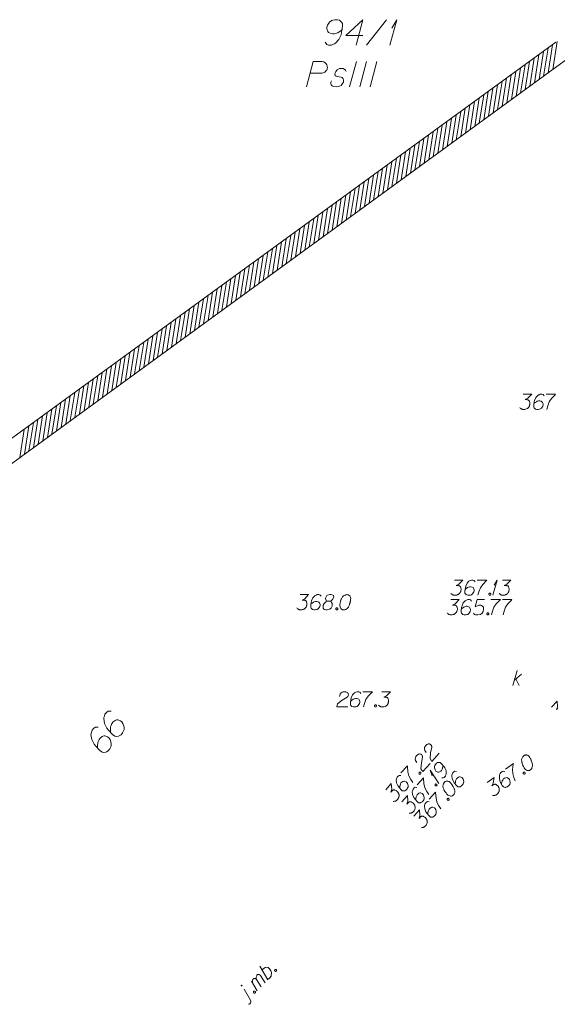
# Model space of a CAD drawing. Header units: metres. Extents: x 5555129 to 5556676, y 5635595 to 5636517.
# Tile 225 of 255: x 5556494 to 5556520, y 5636187 to 5636235. Entities that reach past the tile are written whole.
import ezdxf

# ---------------------------------------------------------------- set-up
doc = ezdxf.new("R2010")
doc.units = ezdxf.units.M
doc.header["$MEASUREMENT"] = 0
doc.linetypes.add('PRZER3-1', pattern=[4, 3, -1])
for name, color, linetype, lineweight in [('#digitalizacja', 7, 'Continuous', 18), ('#skartowane', 7, 'Continuous', 18), ('#zakres', 7, 'Continuous', 18)]:
    doc.layers.add(name, color=color, linetype=linetype, lineweight=lineweight)
for name, color, linetype, lineweight, true_color in [('GEPADR_O', 7, 'Continuous', 18, 0x0a0909), ('GESDZI_O', 7, 'Continuous', 18, 0x0a0909), ('GESKKL_O', 7, 'PRZER3-1', 18, 0x008000)]:
    doc.layers.add(name, color=color, linetype=linetype, lineweight=lineweight, true_color=true_color)

# ---------------------------------------------------------------- blocks, each defined once
blk = doc.blocks.new('*U1714')
at = {"layer": '#skartowane', "color": 36, "linetype": 'ByBlock', "lineweight": 18, "true_color": 0x803300}
for p, q in [((5555403.391, 5636444.198), (5555403.592, 5636444.948)), ((5555403.462, 5636444.463), (5555403.816, 5636444.759)), ((5555403.533, 5636444.522), (5555403.687, 5636444.198))]:
    blk.add_line(p, q, dxfattribs=at)
blk = doc.blocks.new('*U1791')
at = {"layer": 'GESDZI_O', "color": 96, "linetype": 'ByBlock', "lineweight": 18}
for q in [(5555397.331, 5636475.766), (5555397.419, 5636476.593)]:
    blk.add_line((5555397.665, 5636477.016), q, dxfattribs=at)
blk = doc.blocks.new('*U1820')
at = {"layer": '#skartowane', "color": 7, "linetype": 'ByBlock', "lineweight": 18}
blk.add_line((5555390.466, 5636428.697), (5555390.143, 5636429.237), dxfattribs=at)
at = {"layer": '#skartowane', "color": 7, "linetype": 'ByBlock', "lineweight": 18, "flags": 128}
for points in [[(5555390.037, 5636429.424), (5555390.036, 5636429.426), (5555390.034, 5636429.427), (5555390.032, 5636429.428), (5555390.031, 5636429.428), (5555390.029, 5636429.429), (5555390.027, 5636429.429), (5555390.025, 5636429.43), (5555390.023, 5636429.43), (5555390.021, 5636429.429), (5555390.019, 5636429.429), (5555390.017, 5636429.428), (5555390.015, 5636429.427), (5555390.014, 5636429.427), (5555390.012, 5636429.425), (5555390.011, 5636429.424), (5555390.009, 5636429.423), (5555390.008, 5636429.421), (5555390.007, 5636429.419), (5555390.007, 5636429.417), (5555390.006, 5636429.416), (5555390.006, 5636429.414), (5555390.005, 5636429.412), (5555390.005, 5636429.41), (5555390.006, 5636429.408), (5555390.006, 5636429.406), (5555390.007, 5636429.404), (5555390.007, 5636429.402), (5555390.008, 5636429.401), (5555390.01, 5636429.399), (5555390.011, 5636429.398), (5555390.012, 5636429.396), (5555390.014, 5636429.395), (5555390.016, 5636429.394), (5555390.017, 5636429.393), (5555390.019, 5636429.393), (5555390.021, 5636429.393), (5555390.023, 5636429.392), (5555390.025, 5636429.392), (5555390.027, 5636429.393), (5555390.029, 5636429.393), (5555390.031, 5636429.394), (5555390.033, 5636429.394), (5555390.034, 5636429.395), (5555390.036, 5636429.397), (5555390.037, 5636429.398), (5555390.039, 5636429.399), (5555390.04, 5636429.401), (5555390.041, 5636429.403), (5555390.042, 5636429.404), (5555390.042, 5636429.406), (5555390.043, 5636429.408), (5555390.043, 5636429.41), (5555390.043, 5636429.412), (5555390.042, 5636429.414), (5555390.042, 5636429.416), (5555390.041, 5636429.418), (5555390.041, 5636429.42), (5555390.04, 5636429.421), (5555390.038, 5636429.423), (5555390.037, 5636429.424)], [(5555390.36, 5636428.487), (5555390.389, 5636428.492), (5555390.435, 5636428.513), (5555390.467, 5636428.556), (5555390.475, 5636428.589), (5555390.479, 5636428.635), (5555390.466, 5636428.697)]]:
    blk.add_lwpolyline(points, dxfattribs=at)
blk = doc.blocks.new('*U1821')
at = {"layer": '#skartowane', "color": 7, "linetype": 'ByBlock', "lineweight": 18}
for p, q in [((5555390.795, 5636429.16), (5555390.506, 5636429.633)), ((5555390.985, 5636429.354), (5555390.764, 5636429.711))]:
    blk.add_line(p, q, dxfattribs=at)
at = {"layer": '#skartowane', "color": 7, "linetype": 'ByBlock', "lineweight": 18, "flags": 128}
blk.add_lwpolyline([(5555390.583, 5636429.509), (5555390.557, 5636429.575), (5555390.552, 5636429.621), (5555390.56, 5636429.663), (5555390.572, 5636429.701), (5555390.58, 5636429.726), (5555390.605, 5636429.751), (5555390.618, 5636429.756), (5555390.651, 5636429.756), (5555390.688, 5636429.752), (5555390.739, 5636429.728), (5555390.764, 5636429.711), (5555390.747, 5636429.769), (5555390.746, 5636429.82), (5555390.754, 5636429.861), (5555390.766, 5636429.899), (5555390.778, 5636429.928), (5555390.799, 5636429.95), (5555390.82, 5636429.962), (5555390.849, 5636429.958), (5555390.883, 5636429.95), (5555390.933, 5636429.926), (5555390.958, 5636429.909), (5555391.179, 5636429.553)], dxfattribs=at)
blk = doc.blocks.new('*U1822')
at = {"layer": '#skartowane', "color": 7, "linetype": 'ByBlock', "lineweight": 18}
blk.add_line((5555391.32, 5636429.696), (5555390.92, 5636430.36), dxfattribs=at)
at = {"layer": '#skartowane', "color": 7, "linetype": 'ByBlock', "lineweight": 18, "flags": 128}
blk.add_lwpolyline([(5555391.052, 5636430.14), (5555391.076, 5636430.216), (5555391.126, 5636430.275), (5555391.175, 5636430.309), (5555391.238, 5636430.322), (5555391.326, 5636430.302), (5555391.402, 5636430.236), (5555391.461, 5636430.145), (5555391.491, 5636430.049), (5555391.476, 5636429.882), (5555391.419, 5636429.797), (5555391.357, 5636429.751), (5555391.294, 5636429.738)], dxfattribs=at)
blk = doc.blocks.new('*U1876')
at = {"layer": '#skartowane', "color": 36, "linetype": 'ByBlock', "lineweight": 18, "true_color": 0x803300}
for q in [(5555402.403, 5636448.648), (5555402.456, 5636449.144)]:
    blk.add_line((5555402.603, 5636449.398), q, dxfattribs=at)
blk = doc.blocks.new('*U1877')
at = {"layer": '#skartowane', "color": 7, "linetype": 'ByBlock', "lineweight": 18}
for q in [(5555399.739, 5636439.375), (5555399.406, 5636439.747)]:
    blk.add_line((5555399.317, 5636440.027), q, dxfattribs=at)

msp = doc.modelspace()

# ---------------------------------------------------------------- linework, layer by layer
at = {"layer": '#digitalizacja', "color": 36, "linetype": 'Continuous', "lineweight": 18, "true_color": 0x803300, "flags": 128}
for points in [[(5556514.896, 5636206.74), (5556515.309, 5636206.74), (5556515.114, 5636206.54), (5556514.984, 5636206.475), (5556515.091, 5636206.475), (5556515.114, 5636206.469), (5556515.126, 5636206.463), (5556515.138, 5636206.457), (5556515.15, 5636206.451), (5556515.173, 5636206.433), (5556515.185, 5636206.416), (5556515.197, 5636206.398), (5556515.203, 5636206.38), (5556515.215, 5636206.339), (5556515.221, 5636206.303), (5556515.221, 5636206.286), (5556515.221, 5636206.262), (5556515.215, 5636206.227), (5556515.209, 5636206.203), (5556515.203, 5636206.179), (5556515.197, 5636206.162), (5556515.191, 5636206.15), (5556515.185, 5636206.138), (5556515.179, 5636206.126), (5556515.167, 5636206.109), (5556515.15, 5636206.085), (5556515.132, 5636206.067), (5556515.12, 5636206.055), (5556515.102, 5636206.044), (5556515.085, 5636206.032), (5556515.061, 5636206.02), (5556515.049, 5636206.014), (5556515.008, 5636206.002), (5556514.973, 5636205.996), (5556514.949, 5636205.99), (5556514.908, 5636205.99), (5556514.86, 5636205.996), (5556514.843, 5636206.002), (5556514.825, 5636206.008), (5556514.807, 5636206.014), (5556514.79, 5636206.026), (5556514.772, 5636206.038), (5556514.742, 5636206.061), (5556514.725, 5636206.085)], [(5556515.917, 5636206.658), (5556515.87, 5636206.723), (5556515.817, 5636206.74), (5556515.734, 5636206.74), (5556515.675, 5636206.717), (5556515.64, 5636206.705), (5556515.61, 5636206.687), (5556515.516, 5636206.581), (5556515.451, 5636206.439), (5556515.433, 5636206.363), (5556515.41, 5636206.191), (5556515.41, 5636206.103), (5556515.433, 5636206.067), (5556515.48, 5636206.02), (5556515.498, 5636206.008), (5556515.557, 5636205.99), (5556515.634, 5636205.99), (5556515.693, 5636206.002), (5556515.734, 5636206.014), (5556515.793, 5636206.061), (5556515.852, 5636206.156), (5556515.87, 5636206.215), (5556515.87, 5636206.262), (5556515.841, 5636206.339), (5556515.817, 5636206.368), (5556515.776, 5636206.392), (5556515.705, 5636206.41), (5556515.652, 5636206.41), (5556515.587, 5636206.392), (5556515.545, 5636206.374), (5556515.475, 5636206.327), (5556515.439, 5636206.298), (5556515.421, 5636206.28)], [(5556516.567, 5636206.74), (5556516.195, 5636206.74), (5556516.1, 5636206.386), (5556516.272, 5636206.475), (5556516.372, 5636206.475), (5556516.455, 5636206.422), (5556516.502, 5636206.363), (5556516.514, 5636206.262), (5556516.496, 5636206.162), (5556516.449, 5636206.079), (5556516.366, 5636206.014), (5556516.224, 5636205.99), (5556516.118, 5636205.99), (5556516.065, 5636206.014), (5556516.018, 5636206.079)], [(5556516.868, 5636206.74), (5556517.34, 5636206.74), (5556517.311, 5636206.711), (5556517.14, 5636206.528), (5556517.022, 5636206.363), (5556516.951, 5636206.168), (5556516.904, 5636205.99)], [(5556517.441, 5636206.74), (5556517.913, 5636206.74), (5556517.884, 5636206.711), (5556517.712, 5636206.528), (5556517.594, 5636206.363), (5556517.524, 5636206.168), (5556517.476, 5636205.99)], [(5556516.703, 5636206.091), (5556516.732, 5636206.091), (5556516.75, 5636206.079), (5556516.768, 5636206.055), (5556516.768, 5636206.026), (5556516.75, 5636206.002), (5556516.732, 5636205.99), (5556516.703, 5636205.99), (5556516.685, 5636206.002), (5556516.667, 5636206.026), (5556516.667, 5636206.055), (5556516.685, 5636206.079), (5556516.703, 5636206.091)]]:
    msp.add_lwpolyline(points, dxfattribs=at)
at = {"layer": '#skartowane', "color": 7, "linetype": 'Continuous', "lineweight": 18, "flags": 128}
for points in [[(5556518.469, 5636216.862), (5556518.883, 5636216.862), (5556518.688, 5636216.662), (5556518.558, 5636216.597), (5556518.664, 5636216.597), (5556518.688, 5636216.591), (5556518.699, 5636216.585), (5556518.711, 5636216.579), (5556518.723, 5636216.573), (5556518.747, 5636216.555), (5556518.759, 5636216.537), (5556518.77, 5636216.52), (5556518.776, 5636216.502), (5556518.788, 5636216.461), (5556518.794, 5636216.425), (5556518.794, 5636216.408), (5556518.794, 5636216.384), (5556518.788, 5636216.349), (5556518.782, 5636216.325), (5556518.776, 5636216.301), (5556518.77, 5636216.284), (5556518.764, 5636216.272), (5556518.759, 5636216.26), (5556518.753, 5636216.248), (5556518.741, 5636216.23), (5556518.723, 5636216.207), (5556518.705, 5636216.189), (5556518.694, 5636216.177), (5556518.676, 5636216.165), (5556518.658, 5636216.154), (5556518.635, 5636216.142), (5556518.623, 5636216.136), (5556518.581, 5636216.124), (5556518.546, 5636216.118), (5556518.522, 5636216.112), (5556518.481, 5636216.112), (5556518.434, 5636216.118), (5556518.416, 5636216.124), (5556518.398, 5636216.13), (5556518.381, 5636216.136), (5556518.363, 5636216.148), (5556518.345, 5636216.16), (5556518.316, 5636216.183), (5556518.298, 5636216.207)], [(5556519.491, 5636216.78), (5556519.444, 5636216.845), (5556519.39, 5636216.862), (5556519.308, 5636216.862), (5556519.249, 5636216.839), (5556519.213, 5636216.827), (5556519.184, 5636216.809), (5556519.089, 5636216.703), (5556519.024, 5636216.561), (5556519.007, 5636216.484), (5556518.983, 5636216.313), (5556518.983, 5636216.225), (5556519.007, 5636216.189), (5556519.054, 5636216.142), (5556519.072, 5636216.13), (5556519.131, 5636216.112), (5556519.207, 5636216.112), (5556519.266, 5636216.124), (5556519.308, 5636216.136), (5556519.367, 5636216.183), (5556519.426, 5636216.278), (5556519.444, 5636216.337), (5556519.444, 5636216.384), (5556519.414, 5636216.461), (5556519.39, 5636216.49), (5556519.349, 5636216.514), (5556519.278, 5636216.532), (5556519.225, 5636216.532), (5556519.16, 5636216.514), (5556519.119, 5636216.496), (5556519.048, 5636216.449), (5556519.012, 5636216.419), (5556518.995, 5636216.402)], [(5556519.591, 5636216.862), (5556520.064, 5636216.862), (5556520.034, 5636216.833), (5556519.863, 5636216.65), (5556519.745, 5636216.484), (5556519.674, 5636216.289), (5556519.627, 5636216.112)], [(5556507.484, 5636206.985), (5556507.897, 5636206.985), (5556507.702, 5636206.785), (5556507.573, 5636206.72), (5556507.679, 5636206.72), (5556507.702, 5636206.714), (5556507.714, 5636206.708), (5556507.726, 5636206.702), (5556507.738, 5636206.696), (5556507.762, 5636206.678), (5556507.773, 5636206.661), (5556507.785, 5636206.643), (5556507.791, 5636206.625), (5556507.803, 5636206.584), (5556507.809, 5636206.548), (5556507.809, 5636206.531), (5556507.809, 5636206.507), (5556507.803, 5636206.472), (5556507.797, 5636206.448), (5556507.791, 5636206.424), (5556507.785, 5636206.407), (5556507.779, 5636206.395), (5556507.773, 5636206.383), (5556507.767, 5636206.371), (5556507.756, 5636206.354), (5556507.738, 5636206.33), (5556507.72, 5636206.312), (5556507.708, 5636206.3), (5556507.691, 5636206.289), (5556507.673, 5636206.277), (5556507.649, 5636206.265), (5556507.638, 5636206.259), (5556507.596, 5636206.247), (5556507.561, 5636206.241), (5556507.537, 5636206.235), (5556507.496, 5636206.235), (5556507.449, 5636206.241), (5556507.431, 5636206.247), (5556507.413, 5636206.253), (5556507.395, 5636206.259), (5556507.378, 5636206.271), (5556507.36, 5636206.283), (5556507.331, 5636206.306), (5556507.313, 5636206.33)], [(5556508.506, 5636206.903), (5556508.458, 5636206.968), (5556508.405, 5636206.985), (5556508.323, 5636206.985), (5556508.264, 5636206.962), (5556508.228, 5636206.95), (5556508.199, 5636206.932), (5556508.104, 5636206.826), (5556508.039, 5636206.684), (5556508.021, 5636206.608), (5556507.998, 5636206.436), (5556507.998, 5636206.348), (5556508.021, 5636206.312), (5556508.069, 5636206.265), (5556508.086, 5636206.253), (5556508.145, 5636206.235), (5556508.222, 5636206.235), (5556508.281, 5636206.247), (5556508.323, 5636206.259), (5556508.382, 5636206.306), (5556508.441, 5636206.401), (5556508.458, 5636206.46), (5556508.458, 5636206.507), (5556508.429, 5636206.584), (5556508.405, 5636206.613), (5556508.364, 5636206.637), (5556508.293, 5636206.655), (5556508.24, 5636206.655), (5556508.175, 5636206.637), (5556508.134, 5636206.619), (5556508.063, 5636206.572), (5556508.027, 5636206.543), (5556508.01, 5636206.525)], [(5556508.842, 5636206.661), (5556508.925, 5636206.661), (5556508.948, 5636206.667), (5556509.019, 5636206.696), (5556509.072, 5636206.743), (5556509.132, 5636206.856), (5556509.126, 5636206.938), (5556509.084, 5636206.968), (5556509.002, 5636206.985), (5556508.943, 5636206.985), (5556508.83, 5636206.968), (5556508.795, 5636206.938), (5556508.736, 5636206.85), (5556508.73, 5636206.82), (5556508.742, 5636206.731), (5556508.765, 5636206.696), (5556508.842, 5636206.661), (5556508.748, 5636206.637), (5556508.659, 5636206.548), (5556508.612, 5636206.46), (5556508.606, 5636206.43), (5556508.612, 5636206.318), (5556508.665, 5636206.259), (5556508.736, 5636206.235), (5556508.807, 5636206.235), (5556508.919, 5636206.265), (5556509.002, 5636206.318), (5556509.055, 5636206.424), (5556509.061, 5636206.46), (5556509.055, 5636206.554), (5556509.007, 5636206.637), (5556508.925, 5636206.661)], [(5556509.793, 5636206.985), (5556509.781, 5636206.985), (5556509.746, 5636206.98), (5556509.722, 5636206.974), (5556509.704, 5636206.968), (5556509.675, 5636206.956), (5556509.639, 5636206.938), (5556509.61, 5636206.92), (5556509.58, 5636206.897), (5556509.563, 5636206.873), (5556509.545, 5636206.844), (5556509.527, 5636206.814), (5556509.509, 5636206.779), (5556509.498, 5636206.755), (5556509.486, 5636206.72), (5556509.468, 5636206.661), (5556509.45, 5636206.572), (5556509.439, 5636206.501), (5556509.439, 5636206.436), (5556509.444, 5636206.389), (5556509.468, 5636206.336), (5556509.486, 5636206.306), (5556509.515, 5636206.271), (5556509.551, 5636206.247), (5556509.568, 5636206.241), (5556509.604, 5636206.235), (5556509.633, 5636206.235), (5556509.681, 5636206.241), (5556509.722, 5636206.253), (5556509.752, 5636206.271), (5556509.793, 5636206.3), (5556509.811, 5636206.318), (5556509.834, 5636206.342), (5556509.852, 5636206.365), (5556509.864, 5636206.383), (5556509.875, 5636206.413), (5556509.881, 5636206.424), (5556509.893, 5636206.454), (5556509.905, 5636206.489), (5556509.917, 5636206.525), (5556509.923, 5636206.548), (5556509.929, 5636206.566), (5556509.935, 5636206.59), (5556509.946, 5636206.643), (5556509.952, 5636206.672), (5556509.958, 5636206.702), (5556509.964, 5636206.743), (5556509.97, 5636206.796), (5556509.97, 5636206.814), (5556509.964, 5636206.838), (5556509.958, 5636206.861), (5556509.94, 5636206.897), (5556509.923, 5636206.92), (5556509.905, 5636206.938), (5556509.881, 5636206.956), (5556509.858, 5636206.968), (5556509.84, 5636206.974), (5556509.822, 5636206.98), (5556509.793, 5636206.985)], [(5556509.273, 5636206.336), (5556509.303, 5636206.336), (5556509.32, 5636206.324), (5556509.338, 5636206.3), (5556509.338, 5636206.271), (5556509.32, 5636206.247), (5556509.303, 5636206.235), (5556509.273, 5636206.235), (5556509.255, 5636206.247), (5556509.238, 5636206.271), (5556509.238, 5636206.3), (5556509.255, 5636206.324), (5556509.273, 5636206.336)], [(5556509.418, 5636201.964), (5556509.447, 5636202.076), (5556509.495, 5636202.147), (5556509.548, 5636202.177), (5556509.601, 5636202.194), (5556509.642, 5636202.2), (5556509.672, 5636202.2), (5556509.725, 5636202.194), (5556509.76, 5636202.183), (5556509.778, 5636202.177), (5556509.813, 5636202.159), (5556509.831, 5636202.135), (5556509.843, 5636202.112), (5556509.849, 5636202.094), (5556509.855, 5636202.07), (5556509.855, 5636202.041), (5556509.849, 5636202.011), (5556509.843, 5636201.994), (5556509.831, 5636201.97), (5556509.813, 5636201.946), (5556509.796, 5636201.929), (5556509.554, 5636201.781), (5556509.323, 5636201.61), (5556509.282, 5636201.45), (5556509.819, 5636201.45)], [(5556510.463, 5636202.118), (5556510.416, 5636202.183), (5556510.363, 5636202.2), (5556510.28, 5636202.2), (5556510.221, 5636202.177), (5556510.186, 5636202.165), (5556510.156, 5636202.147), (5556510.061, 5636202.041), (5556509.997, 5636201.899), (5556509.979, 5636201.822), (5556509.955, 5636201.651), (5556509.955, 5636201.563), (5556509.979, 5636201.527), (5556510.026, 5636201.48), (5556510.044, 5636201.468), (5556510.103, 5636201.45), (5556510.18, 5636201.45), (5556510.239, 5636201.462), (5556510.28, 5636201.474), (5556510.339, 5636201.521), (5556510.398, 5636201.616), (5556510.416, 5636201.675), (5556510.416, 5636201.722), (5556510.386, 5636201.799), (5556510.363, 5636201.828), (5556510.321, 5636201.852), (5556510.25, 5636201.87), (5556510.197, 5636201.87), (5556510.132, 5636201.852), (5556510.091, 5636201.834), (5556510.02, 5636201.787), (5556509.985, 5636201.757), (5556509.967, 5636201.74)], [(5556510.563, 5636202.2), (5556511.036, 5636202.2), (5556511.006, 5636202.171), (5556510.835, 5636201.988), (5556510.717, 5636201.822), (5556510.646, 5636201.627), (5556510.599, 5636201.45)], [(5556511.508, 5636202.2), (5556511.922, 5636202.2), (5556511.727, 5636202), (5556511.597, 5636201.935), (5556511.703, 5636201.935), (5556511.727, 5636201.929), (5556511.738, 5636201.923), (5556511.75, 5636201.917), (5556511.762, 5636201.911), (5556511.786, 5636201.893), (5556511.797, 5636201.876), (5556511.809, 5636201.858), (5556511.815, 5636201.84), (5556511.827, 5636201.799), (5556511.833, 5636201.763), (5556511.833, 5636201.746), (5556511.833, 5636201.722), (5556511.827, 5636201.687), (5556511.821, 5636201.663), (5556511.815, 5636201.639), (5556511.809, 5636201.622), (5556511.803, 5636201.61), (5556511.797, 5636201.598), (5556511.792, 5636201.586), (5556511.78, 5636201.568), (5556511.762, 5636201.545), (5556511.744, 5636201.527), (5556511.733, 5636201.515), (5556511.715, 5636201.504), (5556511.697, 5636201.492), (5556511.674, 5636201.48), (5556511.662, 5636201.474), (5556511.62, 5636201.462), (5556511.585, 5636201.456), (5556511.561, 5636201.45), (5556511.52, 5636201.45), (5556511.473, 5636201.456), (5556511.455, 5636201.462), (5556511.437, 5636201.468), (5556511.42, 5636201.474), (5556511.402, 5636201.486), (5556511.384, 5636201.498), (5556511.355, 5636201.521), (5556511.337, 5636201.545)], [(5556511.172, 5636201.551), (5556511.201, 5636201.551), (5556511.219, 5636201.539), (5556511.237, 5636201.515), (5556511.237, 5636201.486), (5556511.219, 5636201.462), (5556511.201, 5636201.45), (5556511.172, 5636201.45), (5556511.154, 5636201.462), (5556511.136, 5636201.486), (5556511.136, 5636201.515), (5556511.154, 5636201.539), (5556511.172, 5636201.551)], [(5556519.852, 5636201.446), (5556520.142, 5636201.741), (5556520.148, 5636201.461), (5556520.104, 5636201.323), (5556520.178, 5636201.399)], [(5556513.68, 5636199.212), (5556513.617, 5636199.309), (5556513.596, 5636199.392), (5556513.61, 5636199.451), (5556513.632, 5636199.502), (5556513.655, 5636199.537), (5556513.675, 5636199.559), (5556513.715, 5636199.594), (5556513.748, 5636199.613), (5556513.764, 5636199.622), (5556513.801, 5636199.636), (5556513.83, 5636199.633), (5556513.856, 5636199.626), (5556513.873, 5636199.619), (5556513.894, 5636199.607), (5556513.916, 5636199.588), (5556513.934, 5636199.563), (5556513.943, 5636199.547), (5556513.953, 5636199.523), (5556513.959, 5636199.494), (5556513.96, 5636199.469), (5556513.907, 5636199.19), (5556513.88, 5636198.904), (5556513.97, 5636198.767), (5556514.331, 5636199.165)], [(5556513.229, 5636198.712), (5556513.166, 5636198.809), (5556513.145, 5636198.892), (5556513.158, 5636198.951), (5556513.181, 5636199.003), (5556513.204, 5636199.037), (5556513.224, 5636199.059), (5556513.264, 5636199.095), (5556513.297, 5636199.113), (5556513.313, 5636199.122), (5556513.35, 5636199.137), (5556513.379, 5636199.134), (5556513.405, 5636199.127), (5556513.422, 5636199.119), (5556513.443, 5636199.108), (5556513.465, 5636199.088), (5556513.483, 5636199.064), (5556513.492, 5636199.048), (5556513.502, 5636199.023), (5556513.507, 5636198.994), (5556513.509, 5636198.969), (5556513.456, 5636198.69), (5556513.429, 5636198.405), (5556513.519, 5636198.267), (5556513.879, 5636198.666)], [(5556518.508, 5636199.055), (5556518.499, 5636199.048), (5556518.473, 5636199.022), (5556518.458, 5636199.003), (5556518.447, 5636198.988), (5556518.43, 5636198.961), (5556518.412, 5636198.926), (5556518.399, 5636198.894), (5556518.389, 5636198.857), (5556518.389, 5636198.828), (5556518.392, 5636198.794), (5556518.396, 5636198.759), (5556518.402, 5636198.72), (5556518.407, 5636198.694), (5556518.418, 5636198.659), (5556518.439, 5636198.601), (5556518.477, 5636198.519), (5556518.51, 5636198.455), (5556518.548, 5636198.402), (5556518.581, 5636198.368), (5556518.631, 5636198.339), (5556518.663, 5636198.326), (5556518.708, 5636198.315), (5556518.751, 5636198.317), (5556518.768, 5636198.322), (5556518.8, 5636198.339), (5556518.824, 5636198.356), (5556518.859, 5636198.389), (5556518.885, 5636198.423), (5556518.898, 5636198.455), (5556518.914, 5636198.503), (5556518.918, 5636198.528), (5556518.923, 5636198.561), (5556518.923, 5636198.59), (5556518.922, 5636198.611), (5556518.914, 5636198.642), (5556518.912, 5636198.655), (5556518.904, 5636198.686), (5556518.892, 5636198.722), (5556518.881, 5636198.757), (5556518.872, 5636198.78), (5556518.866, 5636198.797), (5556518.857, 5636198.82), (5556518.835, 5636198.87), (5556518.822, 5636198.897), (5556518.809, 5636198.924), (5556518.789, 5636198.961), (5556518.763, 5636199.007), (5556518.752, 5636199.022), (5556518.734, 5636199.037), (5556518.715, 5636199.053), (5556518.679, 5636199.071), (5556518.651, 5636199.079), (5556518.626, 5636199.083), (5556518.597, 5636199.083), (5556518.571, 5636199.079), (5556518.553, 5636199.073), (5556518.535, 5636199.067), (5556518.508, 5636199.055)], [(5556512.444, 5636198.196), (5556512.761, 5636198.547), (5556512.763, 5636198.505), (5556512.784, 5636198.255), (5556512.827, 5636198.057), (5556512.925, 5636197.873), (5556513.024, 5636197.72)], [(5556514.451, 5636197.962), (5556514.531, 5636197.953), (5556514.579, 5636197.981), (5556514.635, 5636198.042), (5556514.657, 5636198.102), (5556514.672, 5636198.136), (5556514.678, 5636198.17), (5556514.663, 5636198.311), (5556514.601, 5636198.454), (5556514.556, 5636198.519), (5556514.445, 5636198.651), (5556514.379, 5636198.71), (5556514.337, 5636198.717), (5556514.27, 5636198.713), (5556514.25, 5636198.708), (5556514.197, 5636198.676), (5556514.146, 5636198.619), (5556514.115, 5636198.567), (5556514.096, 5636198.529), (5556514.091, 5636198.453), (5556514.122, 5636198.346), (5556514.154, 5636198.294), (5556514.189, 5636198.262), (5556514.266, 5636198.232), (5556514.303, 5636198.23), (5556514.349, 5636198.245), (5556514.409, 5636198.286), (5556514.445, 5636198.325), (5556514.475, 5636198.385), (5556514.49, 5636198.428), (5556514.502, 5636198.512), (5556514.504, 5636198.558), (5556514.503, 5636198.583)], [(5556517.6, 5636198.386), (5556517.98, 5636198.666), (5556517.974, 5636198.625), (5556517.944, 5636198.376), (5556517.947, 5636198.173), (5556518.006, 5636197.974), (5556518.073, 5636197.803)], [(5556512.438, 5636198.066), (5556512.358, 5636198.075), (5556512.31, 5636198.047), (5556512.254, 5636197.986), (5556512.232, 5636197.926), (5556512.217, 5636197.892), (5556512.21, 5636197.858), (5556512.226, 5636197.717), (5556512.288, 5636197.574), (5556512.333, 5636197.509), (5556512.444, 5636197.377), (5556512.51, 5636197.317), (5556512.552, 5636197.311), (5556512.618, 5636197.314), (5556512.639, 5636197.32), (5556512.692, 5636197.352), (5556512.743, 5636197.408), (5556512.774, 5636197.46), (5556512.793, 5636197.499), (5556512.798, 5636197.574), (5556512.767, 5636197.681), (5556512.735, 5636197.734), (5556512.7, 5636197.766), (5556512.623, 5636197.795), (5556512.586, 5636197.798), (5556512.54, 5636197.783), (5556512.48, 5636197.742), (5556512.444, 5636197.703), (5556512.414, 5636197.643), (5556512.399, 5636197.6), (5556512.387, 5636197.516), (5556512.385, 5636197.47), (5556512.386, 5636197.445)], [(5556513.235, 5636197.611), (5556513.552, 5636197.962), (5556513.554, 5636197.92), (5556513.575, 5636197.671), (5556513.619, 5636197.472), (5556513.716, 5636197.289), (5556513.815, 5636197.135)], [(5556513.334, 5636198.212), (5556513.354, 5636198.234), (5556513.374, 5636198.239), (5556513.404, 5636198.236), (5556513.426, 5636198.216), (5556513.431, 5636198.187), (5556513.428, 5636198.166), (5556513.408, 5636198.144), (5556513.388, 5636198.139), (5556513.358, 5636198.142), (5556513.336, 5636198.162), (5556513.331, 5636198.191), (5556513.334, 5636198.212)], [(5556515.175, 5636198.269), (5556515.096, 5636198.278), (5556515.047, 5636198.25), (5556514.991, 5636198.189), (5556514.969, 5636198.129), (5556514.954, 5636198.095), (5556514.948, 5636198.061), (5556514.963, 5636197.92), (5556515.025, 5636197.777), (5556515.07, 5636197.712), (5556515.181, 5636197.58), (5556515.247, 5636197.52), (5556515.289, 5636197.514), (5556515.356, 5636197.518), (5556515.376, 5636197.523), (5556515.429, 5636197.555), (5556515.481, 5636197.612), (5556515.511, 5636197.663), (5556515.53, 5636197.702), (5556515.535, 5636197.778), (5556515.504, 5636197.885), (5556515.472, 5636197.937), (5556515.437, 5636197.969), (5556515.361, 5636197.999), (5556515.323, 5636198.001), (5556515.278, 5636197.986), (5556515.217, 5636197.945), (5556515.181, 5636197.906), (5556515.151, 5636197.846), (5556515.136, 5636197.803), (5556515.124, 5636197.719), (5556515.122, 5636197.673), (5556515.123, 5636197.648)], [(5556516.696, 5636197.721), (5556517.029, 5636197.966), (5556516.991, 5636197.689), (5556516.925, 5636197.56), (5556517.01, 5636197.623), (5556517.033, 5636197.632), (5556517.046, 5636197.634), (5556517.059, 5636197.637), (5556517.072, 5636197.639), (5556517.101, 5636197.638), (5556517.121, 5636197.631), (5556517.141, 5636197.624), (5556517.157, 5636197.613), (5556517.191, 5636197.587), (5556517.216, 5636197.562), (5556517.227, 5636197.548), (5556517.241, 5636197.529), (5556517.257, 5636197.497), (5556517.266, 5636197.474), (5556517.276, 5636197.451), (5556517.281, 5636197.434), (5556517.284, 5636197.421), (5556517.286, 5636197.408), (5556517.288, 5636197.395), (5556517.289, 5636197.373), (5556517.289, 5636197.344), (5556517.285, 5636197.319), (5556517.283, 5636197.303), (5556517.275, 5636197.283), (5556517.268, 5636197.263), (5556517.256, 5636197.239), (5556517.25, 5636197.227), (5556517.224, 5636197.193), (5556517.199, 5636197.168), (5556517.183, 5636197.149), (5556517.15, 5636197.124), (5556517.108, 5636197.101), (5556517.091, 5636197.095), (5556517.073, 5636197.09), (5556517.055, 5636197.084), (5556517.034, 5636197.083), (5556517.012, 5636197.082), (5556516.975, 5636197.083), (5556516.946, 5636197.092)], [(5556517.568, 5636198.26), (5556517.491, 5636198.284), (5556517.438, 5636198.267), (5556517.371, 5636198.218), (5556517.338, 5636198.164), (5556517.316, 5636198.134), (5556517.303, 5636198.102), (5556517.29, 5636197.96), (5556517.322, 5636197.808), (5556517.353, 5636197.735), (5556517.435, 5636197.583), (5556517.488, 5636197.512), (5556517.528, 5636197.498), (5556517.594, 5636197.488), (5556517.615, 5636197.489), (5556517.673, 5636197.509), (5556517.735, 5636197.555), (5556517.775, 5636197.599), (5556517.802, 5636197.633), (5556517.821, 5636197.706), (5556517.813, 5636197.817), (5556517.792, 5636197.875), (5556517.764, 5636197.913), (5556517.695, 5636197.958), (5556517.658, 5636197.968), (5556517.611, 5636197.962), (5556517.544, 5636197.934), (5556517.501, 5636197.903), (5556517.459, 5636197.85), (5556517.436, 5636197.811), (5556517.407, 5636197.731), (5556517.396, 5636197.687), (5556517.392, 5636197.662)], [(5556518.474, 5636198.223), (5556518.498, 5636198.241), (5556518.519, 5636198.242), (5556518.548, 5636198.233), (5556518.565, 5636198.21), (5556518.565, 5636198.18), (5556518.558, 5636198.16), (5556518.534, 5636198.143), (5556518.513, 5636198.142), (5556518.484, 5636198.15), (5556518.467, 5636198.174), (5556518.467, 5636198.203), (5556518.474, 5636198.223)], [(5556511.692, 5636197.364), (5556511.969, 5636197.67), (5556511.987, 5636197.391), (5556511.949, 5636197.251), (5556512.02, 5636197.33), (5556512.04, 5636197.344), (5556512.052, 5636197.348), (5556512.065, 5636197.353), (5556512.077, 5636197.358), (5556512.106, 5636197.364), (5556512.127, 5636197.36), (5556512.148, 5636197.357), (5556512.165, 5636197.35), (5556512.204, 5636197.331), (5556512.234, 5636197.312), (5556512.247, 5636197.3), (5556512.265, 5636197.284), (5556512.287, 5636197.256), (5556512.301, 5636197.235), (5556512.314, 5636197.215), (5556512.323, 5636197.199), (5556512.328, 5636197.187), (5556512.333, 5636197.174), (5556512.338, 5636197.162), (5556512.343, 5636197.141), (5556512.349, 5636197.112), (5556512.35, 5636197.088), (5556512.351, 5636197.071), (5556512.348, 5636197.05), (5556512.344, 5636197.029), (5556512.337, 5636197.003), (5556512.334, 5636196.991), (5556512.315, 5636196.952), (5556512.296, 5636196.922), (5556512.284, 5636196.9), (5556512.256, 5636196.87), (5556512.22, 5636196.838), (5556512.204, 5636196.829), (5556512.188, 5636196.82), (5556512.172, 5636196.811), (5556512.151, 5636196.806), (5556512.13, 5636196.8), (5556512.093, 5636196.794), (5556512.064, 5636196.797)], [(5556513.229, 5636197.482), (5556513.149, 5636197.49), (5556513.101, 5636197.463), (5556513.045, 5636197.401), (5556513.023, 5636197.342), (5556513.008, 5636197.307), (5556513.002, 5636197.274), (5556513.017, 5636197.132), (5556513.079, 5636196.989), (5556513.124, 5636196.924), (5556513.235, 5636196.792), (5556513.301, 5636196.733), (5556513.343, 5636196.726), (5556513.41, 5636196.73), (5556513.43, 5636196.735), (5556513.483, 5636196.767), (5556513.534, 5636196.824), (5556513.565, 5636196.876), (5556513.584, 5636196.914), (5556513.589, 5636196.99), (5556513.558, 5636197.097), (5556513.526, 5636197.15), (5556513.491, 5636197.181), (5556513.414, 5636197.211), (5556513.377, 5636197.213), (5556513.331, 5636197.198), (5556513.271, 5636197.158), (5556513.235, 5636197.118), (5556513.205, 5636197.058), (5556513.19, 5636197.016), (5556513.178, 5636196.931), (5556513.176, 5636196.885), (5556513.177, 5636196.86)], [(5556514.125, 5636197.627), (5556514.145, 5636197.649), (5556514.165, 5636197.654), (5556514.195, 5636197.652), (5556514.217, 5636197.632), (5556514.222, 5636197.603), (5556514.219, 5636197.582), (5556514.199, 5636197.56), (5556514.179, 5636197.555), (5556514.149, 5636197.557), (5556514.127, 5636197.577), (5556514.122, 5636197.606), (5556514.125, 5636197.627)], [(5556514.588, 5636197.742), (5556514.58, 5636197.733), (5556514.56, 5636197.703), (5556514.549, 5636197.682), (5556514.541, 5636197.664), (5556514.53, 5636197.635), (5556514.52, 5636197.596), (5556514.513, 5636197.563), (5556514.511, 5636197.525), (5556514.517, 5636197.496), (5556514.527, 5636197.463), (5556514.537, 5636197.43), (5556514.551, 5636197.393), (5556514.561, 5636197.369), (5556514.579, 5636197.336), (5556514.611, 5636197.283), (5556514.665, 5636197.211), (5556514.709, 5636197.155), (5556514.758, 5636197.111), (5556514.797, 5636197.084), (5556514.852, 5636197.066), (5556514.886, 5636197.059), (5556514.932, 5636197.057), (5556514.973, 5636197.068), (5556514.989, 5636197.077), (5556515.017, 5636197.099), (5556515.037, 5636197.121), (5556515.065, 5636197.16), (5556515.083, 5636197.199), (5556515.09, 5636197.232), (5556515.096, 5636197.283), (5556515.095, 5636197.308), (5556515.093, 5636197.341), (5556515.087, 5636197.37), (5556515.082, 5636197.391), (5556515.068, 5636197.419), (5556515.063, 5636197.432), (5556515.049, 5636197.46), (5556515.031, 5636197.493), (5556515.013, 5636197.525), (5556514.999, 5636197.546), (5556514.99, 5636197.562), (5556514.976, 5636197.582), (5556514.945, 5636197.626), (5556514.927, 5636197.651), (5556514.909, 5636197.675), (5556514.882, 5636197.707), (5556514.847, 5636197.747), (5556514.833, 5636197.759), (5556514.812, 5636197.77), (5556514.791, 5636197.782), (5556514.752, 5636197.792), (5556514.723, 5636197.795), (5556514.698, 5636197.794), (5556514.669, 5636197.788), (5556514.644, 5636197.778), (5556514.628, 5636197.769), (5556514.612, 5636197.76), (5556514.588, 5636197.742)], [(5556512.483, 5636196.779), (5556512.76, 5636197.086), (5556512.778, 5636196.807), (5556512.74, 5636196.667), (5556512.811, 5636196.745), (5556512.831, 5636196.759), (5556512.843, 5636196.764), (5556512.856, 5636196.769), (5556512.868, 5636196.773), (5556512.897, 5636196.779), (5556512.918, 5636196.776), (5556512.939, 5636196.773), (5556512.956, 5636196.765), (5556512.995, 5636196.746), (5556513.025, 5636196.727), (5556513.038, 5636196.715), (5556513.056, 5636196.699), (5556513.078, 5636196.671), (5556513.092, 5636196.651), (5556513.105, 5636196.631), (5556513.114, 5636196.615), (5556513.119, 5636196.602), (5556513.124, 5636196.59), (5556513.129, 5636196.578), (5556513.134, 5636196.557), (5556513.14, 5636196.528), (5556513.141, 5636196.503), (5556513.142, 5636196.486), (5556513.139, 5636196.465), (5556513.136, 5636196.444), (5556513.128, 5636196.419), (5556513.125, 5636196.406), (5556513.106, 5636196.367), (5556513.087, 5636196.337), (5556513.075, 5636196.316), (5556513.047, 5636196.285), (5556513.011, 5636196.254), (5556512.995, 5636196.245), (5556512.979, 5636196.236), (5556512.963, 5636196.226), (5556512.942, 5636196.221), (5556512.921, 5636196.216), (5556512.884, 5636196.21), (5556512.855, 5636196.212)], [(5556513.832, 5636196.905), (5556514.148, 5636197.256), (5556514.15, 5636197.214), (5556514.171, 5636196.964), (5556514.215, 5636196.766), (5556514.312, 5636196.583), (5556514.412, 5636196.429)], [(5556514.721, 5636196.921), (5556514.741, 5636196.943), (5556514.762, 5636196.948), (5556514.791, 5636196.945), (5556514.813, 5636196.926), (5556514.819, 5636196.897), (5556514.816, 5636196.876), (5556514.796, 5636196.854), (5556514.775, 5636196.848), (5556514.746, 5636196.851), (5556514.724, 5636196.871), (5556514.718, 5636196.9), (5556514.721, 5636196.921)], [(5556513.826, 5636196.775), (5556513.746, 5636196.784), (5556513.697, 5636196.756), (5556513.642, 5636196.695), (5556513.619, 5636196.635), (5556513.605, 5636196.601), (5556513.598, 5636196.567), (5556513.613, 5636196.426), (5556513.675, 5636196.283), (5556513.72, 5636196.218), (5556513.831, 5636196.086), (5556513.897, 5636196.026), (5556513.939, 5636196.02), (5556514.006, 5636196.024), (5556514.027, 5636196.029), (5556514.079, 5636196.061), (5556514.131, 5636196.118), (5556514.162, 5636196.169), (5556514.181, 5636196.208), (5556514.185, 5636196.283), (5556514.155, 5636196.391), (5556514.123, 5636196.443), (5556514.088, 5636196.475), (5556514.011, 5636196.505), (5556513.973, 5636196.507), (5556513.928, 5636196.492), (5556513.867, 5636196.451), (5556513.832, 5636196.412), (5556513.801, 5636196.352), (5556513.787, 5636196.309), (5556513.774, 5636196.225), (5556513.772, 5636196.179), (5556513.773, 5636196.154)], [(5556513.079, 5636196.073), (5556513.357, 5636196.379), (5556513.375, 5636196.1), (5556513.336, 5636195.96), (5556513.407, 5636196.039), (5556513.427, 5636196.053), (5556513.44, 5636196.058), (5556513.452, 5636196.062), (5556513.464, 5636196.067), (5556513.493, 5636196.073), (5556513.514, 5636196.07), (5556513.535, 5636196.067), (5556513.553, 5636196.059), (5556513.591, 5636196.04), (5556513.621, 5636196.021), (5556513.635, 5636196.009), (5556513.652, 5636195.993), (5556513.674, 5636195.965), (5556513.688, 5636195.945), (5556513.702, 5636195.924), (5556513.711, 5636195.908), (5556513.716, 5636195.896), (5556513.72, 5636195.884), (5556513.725, 5636195.871), (5556513.73, 5636195.851), (5556513.736, 5636195.822), (5556513.737, 5636195.797), (5556513.738, 5636195.78), (5556513.735, 5636195.759), (5556513.732, 5636195.738), (5556513.725, 5636195.712), (5556513.721, 5636195.7), (5556513.702, 5636195.661), (5556513.683, 5636195.631), (5556513.672, 5636195.609), (5556513.644, 5636195.579), (5556513.608, 5636195.548), (5556513.591, 5636195.538), (5556513.575, 5636195.529), (5556513.559, 5636195.52), (5556513.538, 5636195.515), (5556513.518, 5636195.51), (5556513.48, 5636195.504), (5556513.451, 5636195.506)], [(5556506.224, 5636188.487), (5556506.245, 5636188.509), (5556506.266, 5636188.513), (5556506.295, 5636188.509), (5556506.316, 5636188.488), (5556506.321, 5636188.459), (5556506.317, 5636188.438), (5556506.296, 5636188.417), (5556506.275, 5636188.413), (5556506.246, 5636188.417), (5556506.225, 5636188.437), (5556506.22, 5636188.467), (5556506.224, 5636188.487)], [(5556505.179, 5636187.42), (5556505.2, 5636187.441), (5556505.221, 5636187.445), (5556505.25, 5636187.441), (5556505.271, 5636187.421), (5556505.276, 5636187.392), (5556505.272, 5636187.371), (5556505.251, 5636187.35), (5556505.23, 5636187.345), (5556505.201, 5636187.349), (5556505.18, 5636187.37), (5556505.175, 5636187.399), (5556505.179, 5636187.42)]]:
    msp.add_lwpolyline(points, dxfattribs=at)
at = {"layer": '#skartowane', "color": 36, "linetype": 'Continuous', "lineweight": 18, "true_color": 0x803300, "flags": 128}
for points in [[(5556515.079, 5636207.705), (5556515.492, 5636207.705), (5556515.297, 5636207.504), (5556515.167, 5636207.439), (5556515.274, 5636207.439), (5556515.297, 5636207.433), (5556515.309, 5636207.427), (5556515.321, 5636207.422), (5556515.333, 5636207.416), (5556515.356, 5636207.398), (5556515.368, 5636207.38), (5556515.38, 5636207.363), (5556515.386, 5636207.345), (5556515.398, 5636207.303), (5556515.404, 5636207.268), (5556515.404, 5636207.25), (5556515.404, 5636207.227), (5556515.398, 5636207.191), (5556515.392, 5636207.168), (5556515.386, 5636207.144), (5556515.38, 5636207.126), (5556515.374, 5636207.115), (5556515.368, 5636207.103), (5556515.362, 5636207.091), (5556515.35, 5636207.073), (5556515.333, 5636207.049), (5556515.315, 5636207.032), (5556515.303, 5636207.02), (5556515.285, 5636207.008), (5556515.268, 5636206.996), (5556515.244, 5636206.985), (5556515.232, 5636206.979), (5556515.191, 5636206.967), (5556515.156, 5636206.961), (5556515.132, 5636206.955), (5556515.091, 5636206.955), (5556515.043, 5636206.961), (5556515.026, 5636206.967), (5556515.008, 5636206.973), (5556514.99, 5636206.979), (5556514.973, 5636206.99), (5556514.955, 5636207.002), (5556514.925, 5636207.026), (5556514.908, 5636207.049)], [(5556516.1, 5636207.622), (5556516.053, 5636207.687), (5556516, 5636207.705), (5556515.917, 5636207.705), (5556515.858, 5636207.681), (5556515.823, 5636207.67), (5556515.793, 5636207.652), (5556515.699, 5636207.546), (5556515.634, 5636207.404), (5556515.616, 5636207.327), (5556515.593, 5636207.156), (5556515.593, 5636207.067), (5556515.616, 5636207.032), (5556515.663, 5636206.985), (5556515.681, 5636206.973), (5556515.74, 5636206.955), (5556515.817, 5636206.955), (5556515.876, 5636206.967), (5556515.917, 5636206.979), (5556515.976, 5636207.026), (5556516.035, 5636207.12), (5556516.053, 5636207.179), (5556516.053, 5636207.227), (5556516.024, 5636207.303), (5556516, 5636207.333), (5556515.959, 5636207.357), (5556515.888, 5636207.374), (5556515.835, 5636207.374), (5556515.77, 5636207.357), (5556515.728, 5636207.339), (5556515.658, 5636207.292), (5556515.622, 5636207.262), (5556515.604, 5636207.244)], [(5556516.201, 5636207.705), (5556516.673, 5636207.705), (5556516.644, 5636207.675), (5556516.472, 5636207.492), (5556516.354, 5636207.327), (5556516.283, 5636207.132), (5556516.236, 5636206.955)], [(5556517.447, 5636207.705), (5556517.86, 5636207.705), (5556517.665, 5636207.504), (5556517.535, 5636207.439), (5556517.641, 5636207.439), (5556517.665, 5636207.433), (5556517.677, 5636207.427), (5556517.689, 5636207.422), (5556517.701, 5636207.416), (5556517.724, 5636207.398), (5556517.736, 5636207.38), (5556517.748, 5636207.363), (5556517.754, 5636207.345), (5556517.766, 5636207.303), (5556517.771, 5636207.268), (5556517.771, 5636207.25), (5556517.771, 5636207.227), (5556517.766, 5636207.191), (5556517.76, 5636207.168), (5556517.754, 5636207.144), (5556517.748, 5636207.126), (5556517.742, 5636207.115), (5556517.736, 5636207.103), (5556517.73, 5636207.091), (5556517.718, 5636207.073), (5556517.701, 5636207.049), (5556517.683, 5636207.032), (5556517.671, 5636207.02), (5556517.653, 5636207.008), (5556517.636, 5636206.996), (5556517.612, 5636206.985), (5556517.6, 5636206.979), (5556517.559, 5636206.967), (5556517.523, 5636206.961), (5556517.5, 5636206.955), (5556517.458, 5636206.955), (5556517.411, 5636206.961), (5556517.393, 5636206.967), (5556517.376, 5636206.973), (5556517.358, 5636206.979), (5556517.34, 5636206.99), (5556517.323, 5636207.002), (5556517.293, 5636207.026), (5556517.275, 5636207.049)], [(5556516.809, 5636207.055), (5556516.838, 5636207.055), (5556516.856, 5636207.044), (5556516.874, 5636207.02), (5556516.874, 5636206.99), (5556516.856, 5636206.967), (5556516.838, 5636206.955), (5556516.809, 5636206.955), (5556516.791, 5636206.967), (5556516.773, 5636206.99), (5556516.773, 5636207.02), (5556516.791, 5636207.044), (5556516.809, 5636207.055)]]:
    msp.add_lwpolyline(points, dxfattribs=at)
at = {"layer": '#zakres', "color": 134, "linetype": 'Continuous', "lineweight": 18}
for p, q in [((5556520.077, 5636234.212), (5556481.743, 5636206.295)), ((5556519.471, 5636232.539), (5556519.688, 5636233.922)), ((5556519.697, 5636232.704), (5556519.914, 5636234.087)), ((5556519.923, 5636232.869), (5556520.141, 5636234.252)), ((5556520.666, 5636233.403), (5556482.331, 5636205.487)), ((5556518.792, 5636232.045), (5556519.009, 5636233.428)), ((5556519.018, 5636232.209), (5556519.235, 5636233.592)), ((5556519.244, 5636232.374), (5556519.462, 5636233.757)), ((5556518.113, 5636231.55), (5556518.33, 5636232.933)), ((5556518.339, 5636231.715), (5556518.556, 5636233.098)), ((5556518.565, 5636231.88), (5556518.783, 5636233.263)), ((5556517.434, 5636231.056), (5556517.651, 5636232.439)), ((5556517.66, 5636231.22), (5556517.877, 5636232.603)), ((5556517.886, 5636231.385), (5556518.104, 5636232.768)), ((5556516.755, 5636230.561), (5556516.972, 5636231.944)), ((5556516.981, 5636230.726), (5556517.198, 5636232.109)), ((5556517.207, 5636230.891), (5556517.425, 5636232.274)), ((5556516.075, 5636230.067), (5556516.293, 5636231.45)), ((5556516.302, 5636230.231), (5556516.519, 5636231.614)), ((5556516.528, 5636230.396), (5556516.746, 5636231.779)), ((5556515.396, 5636229.572), (5556515.614, 5636230.955)), ((5556515.623, 5636229.737), (5556515.84, 5636231.12)), ((5556515.849, 5636229.902), (5556516.067, 5636231.285)), ((5556514.717, 5636229.078), (5556514.935, 5636230.461)), ((5556514.944, 5636229.242), (5556515.161, 5636230.625)), ((5556515.17, 5636229.407), (5556515.388, 5636230.79)), ((5556514.038, 5636228.583), (5556514.256, 5636229.966)), ((5556514.265, 5636228.748), (5556514.482, 5636230.131)), ((5556514.491, 5636228.913), (5556514.709, 5636230.296)), ((5556513.359, 5636228.089), (5556513.577, 5636229.472)), ((5556513.586, 5636228.253), (5556513.803, 5636229.636)), ((5556513.812, 5636228.418), (5556514.03, 5636229.801)), ((5556512.68, 5636227.594), (5556512.898, 5636228.977)), ((5556512.907, 5636227.759), (5556513.124, 5636229.142)), ((5556513.133, 5636227.924), (5556513.351, 5636229.307)), ((5556512.001, 5636227.1), (5556512.219, 5636228.483)), ((5556512.228, 5636227.264), (5556512.445, 5636228.647)), ((5556512.454, 5636227.429), (5556512.671, 5636228.812)), ((5556511.322, 5636226.605), (5556511.54, 5636227.988)), ((5556511.549, 5636226.77), (5556511.766, 5636228.153)), ((5556511.775, 5636226.935), (5556511.992, 5636228.318)), ((5556510.643, 5636226.111), (5556510.861, 5636227.494)), ((5556510.87, 5636226.275), (5556511.087, 5636227.658)), ((5556511.096, 5636226.44), (5556511.313, 5636227.823)), ((5556509.964, 5636225.616), (5556510.182, 5636226.999)), ((5556510.191, 5636225.781), (5556510.408, 5636227.164)), ((5556510.417, 5636225.946), (5556510.634, 5636227.329)), ((5556509.512, 5636225.286), (5556509.729, 5636226.669)), ((5556509.738, 5636225.451), (5556509.955, 5636226.834)), ((5556508.833, 5636224.792), (5556509.05, 5636226.175)), ((5556509.059, 5636224.957), (5556509.276, 5636226.34)), ((5556509.285, 5636225.122), (5556509.503, 5636226.505)), ((5556508.154, 5636224.297), (5556508.371, 5636225.68)), ((5556508.38, 5636224.462), (5556508.597, 5636225.845)), ((5556508.606, 5636224.627), (5556508.824, 5636226.01)), ((5556507.474, 5636223.803), (5556507.692, 5636225.186)), ((5556507.701, 5636223.968), (5556507.918, 5636225.351)), ((5556507.927, 5636224.133), (5556508.145, 5636225.516)), ((5556506.795, 5636223.308), (5556507.013, 5636224.691)), ((5556507.022, 5636223.473), (5556507.239, 5636224.856)), ((5556507.248, 5636223.638), (5556507.466, 5636225.021)), ((5556506.116, 5636222.814), (5556506.334, 5636224.197)), ((5556506.343, 5636222.979), (5556506.56, 5636224.362)), ((5556506.569, 5636223.144), (5556506.787, 5636224.527)), ((5556505.437, 5636222.319), (5556505.655, 5636223.703)), ((5556505.664, 5636222.484), (5556505.881, 5636223.867)), ((5556505.89, 5636222.649), (5556506.108, 5636224.032)), ((5556504.758, 5636221.825), (5556504.976, 5636223.208)), ((5556504.985, 5636221.99), (5556505.202, 5636223.373)), ((5556505.211, 5636222.155), (5556505.429, 5636223.538)), ((5556504.079, 5636221.331), (5556504.297, 5636222.714)), ((5556504.306, 5636221.495), (5556504.523, 5636222.878)), ((5556504.532, 5636221.66), (5556504.75, 5636223.043)), ((5556503.4, 5636220.836), (5556503.618, 5636222.219)), ((5556503.627, 5636221.001), (5556503.844, 5636222.384)), ((5556503.853, 5636221.166), (5556504.07, 5636222.549)), ((5556502.721, 5636220.342), (5556502.939, 5636221.725)), ((5556502.948, 5636220.506), (5556503.165, 5636221.889)), ((5556503.174, 5636220.671), (5556503.391, 5636222.054)), ((5556502.042, 5636219.847), (5556502.26, 5636221.23)), ((5556502.269, 5636220.012), (5556502.486, 5636221.395)), ((5556502.495, 5636220.177), (5556502.712, 5636221.56)), ((5556501.363, 5636219.353), (5556501.581, 5636220.736)), ((5556501.59, 5636219.517), (5556501.807, 5636220.9)), ((5556501.816, 5636219.682), (5556502.033, 5636221.065)), ((5556500.684, 5636218.858), (5556500.902, 5636220.241)), ((5556500.911, 5636219.023), (5556501.128, 5636220.406)), ((5556501.137, 5636219.188), (5556501.354, 5636220.571)), ((5556500.005, 5636218.364), (5556500.223, 5636219.747)), ((5556500.232, 5636218.528), (5556500.449, 5636219.911)), ((5556500.458, 5636218.693), (5556500.675, 5636220.076)), ((5556499.326, 5636217.869), (5556499.544, 5636219.252)), ((5556499.553, 5636218.034), (5556499.77, 5636219.417)), ((5556499.779, 5636218.199), (5556499.996, 5636219.582)), ((5556498.647, 5636217.375), (5556498.865, 5636218.758)), ((5556498.873, 5636217.539), (5556499.091, 5636218.922)), ((5556499.1, 5636217.704), (5556499.317, 5636219.087)), ((5556498.194, 5636217.045), (5556498.412, 5636218.428)), ((5556498.421, 5636217.21), (5556498.638, 5636218.593)), ((5556497.515, 5636216.55), (5556497.733, 5636217.933)), ((5556497.742, 5636216.715), (5556497.959, 5636218.098)), ((5556497.968, 5636216.88), (5556498.186, 5636218.263)), ((5556496.836, 5636216.056), (5556497.054, 5636217.439)), ((5556497.063, 5636216.221), (5556497.28, 5636217.604)), ((5556497.289, 5636216.386), (5556497.507, 5636217.769)), ((5556496.157, 5636215.561), (5556496.375, 5636216.944)), ((5556496.384, 5636215.726), (5556496.601, 5636217.109)), ((5556496.61, 5636215.891), (5556496.828, 5636217.274)), ((5556495.478, 5636215.067), (5556495.696, 5636216.45)), ((5556495.705, 5636215.232), (5556495.922, 5636216.615)), ((5556495.931, 5636215.397), (5556496.149, 5636216.78)), ((5556494.799, 5636214.572), (5556495.017, 5636215.955)), ((5556495.026, 5636214.737), (5556495.243, 5636216.12)), ((5556495.252, 5636214.902), (5556495.469, 5636216.285)), ((5556494.12, 5636214.078), (5556494.338, 5636215.461)), ((5556494.347, 5636214.243), (5556494.564, 5636215.626)), ((5556494.573, 5636214.408), (5556494.79, 5636215.791)), ((5556493.668, 5636213.748), (5556493.885, 5636215.131)), ((5556493.894, 5636213.913), (5556494.111, 5636215.296))]:
    msp.add_line(p, q, dxfattribs=at)
at = {"layer": 'GEPADR_O', "color": 7, "linetype": 'Continuous', "lineweight": 18, "flags": 128}
for points in [[(5556498.163, 5636201.245), (5556498.029, 5636201.251), (5556497.95, 5636201.201), (5556497.864, 5636201.093), (5556497.833, 5636200.992), (5556497.812, 5636200.934), (5556497.804, 5636200.877), (5556497.844, 5636200.643), (5556497.96, 5636200.411), (5556498.041, 5636200.308), (5556498.239, 5636200.098), (5556498.355, 5636200.006), (5556498.425, 5636200), (5556498.536, 5636200.012), (5556498.57, 5636200.023), (5556498.654, 5636200.081), (5556498.735, 5636200.181), (5556498.781, 5636200.27), (5556498.809, 5636200.336), (5556498.809, 5636200.462), (5556498.747, 5636200.637), (5556498.689, 5636200.722), (5556498.628, 5636200.771), (5556498.497, 5636200.813), (5556498.434, 5636200.813), (5556498.36, 5636200.784), (5556498.263, 5636200.71), (5556498.208, 5636200.641), (5556498.163, 5636200.538), (5556498.143, 5636200.466), (5556498.131, 5636200.325), (5556498.132, 5636200.248), (5556498.137, 5636200.206)], [(5556497.528, 5636200.454), (5556497.395, 5636200.461), (5556497.316, 5636200.41), (5556497.23, 5636200.303), (5556497.199, 5636200.201), (5556497.177, 5636200.143), (5556497.17, 5636200.086), (5556497.209, 5636199.852), (5556497.326, 5636199.62), (5556497.407, 5636199.517), (5556497.605, 5636199.308), (5556497.72, 5636199.215), (5556497.791, 5636199.209), (5556497.902, 5636199.221), (5556497.936, 5636199.232), (5556498.02, 5636199.29), (5556498.1, 5636199.39), (5556498.146, 5636199.479), (5556498.174, 5636199.545), (5556498.174, 5636199.671), (5556498.113, 5636199.847), (5556498.055, 5636199.931), (5556497.993, 5636199.98), (5556497.863, 5636200.022), (5556497.8, 5636200.022), (5556497.726, 5636199.993), (5556497.629, 5636199.919), (5556497.574, 5636199.85), (5556497.529, 5636199.747), (5556497.509, 5636199.675), (5556497.496, 5636199.534), (5556497.498, 5636199.457), (5556497.502, 5636199.415)]]:
    msp.add_lwpolyline(points, dxfattribs=at)
at = {"layer": 'GESDZI_O', "color": 96, "linetype": 'Continuous', "lineweight": 18}
msp.add_line((5556510.741, 5636234.074), (5556511.735, 5636235.324), dxfattribs=at)
at = {"layer": 'GESDZI_O', "color": 96, "linetype": 'Continuous', "lineweight": 18, "flags": 128}
for points in [[(5556508.714, 5636234.212), (5556508.792, 5636234.103), (5556508.881, 5636234.074), (5556509.019, 5636234.074), (5556509.117, 5636234.113), (5556509.176, 5636234.133), (5556509.225, 5636234.163), (5556509.383, 5636234.34), (5556509.491, 5636234.576), (5556509.521, 5636234.704), (5556509.56, 5636234.989), (5556509.56, 5636235.137), (5556509.521, 5636235.196), (5556509.442, 5636235.275), (5556509.412, 5636235.294), (5556509.314, 5636235.324), (5556509.186, 5636235.324), (5556509.088, 5636235.304), (5556509.019, 5636235.284), (5556508.92, 5636235.206), (5556508.822, 5636235.048), (5556508.792, 5636234.95), (5556508.792, 5636234.871), (5556508.842, 5636234.743), (5556508.881, 5636234.694), (5556508.95, 5636234.655), (5556509.068, 5636234.625), (5556509.156, 5636234.625), (5556509.265, 5636234.655), (5556509.334, 5636234.684), (5556509.452, 5636234.763), (5556509.511, 5636234.812), (5556509.54, 5636234.842)], [(5556510.574, 5636234.537), (5556509.727, 5636234.537), (5556510.574, 5636235.324), (5556510.239, 5636234.074)]]:
    msp.add_lwpolyline(points, dxfattribs=at)
at = {"layer": 'GESKKL_O', "color": 96, "linetype": 'Continuous', "lineweight": 18, "true_color": 0x008000}
for p, q in [((5556510.251, 5636233.265), (5556509.917, 5636232.015)), ((5556510.753, 5636233.265), (5556510.418, 5636232.015)), ((5556511.255, 5636233.265), (5556510.92, 5636232.015))]:
    msp.add_line(p, q, dxfattribs=at)
at = {"layer": 'GESKKL_O', "color": 96, "linetype": 'Continuous', "lineweight": 18, "true_color": 0x008000, "flags": 128}
for points in [[(5556507.791, 5636232.015), (5556508.125, 5636233.265), (5556508.549, 5636233.265), (5556508.608, 5636233.255), (5556508.637, 5636233.246), (5556508.696, 5636233.216), (5556508.735, 5636233.186), (5556508.765, 5636233.147), (5556508.795, 5636233.098), (5556508.814, 5636233.029), (5556508.824, 5636232.97), (5556508.814, 5636232.921), (5556508.804, 5636232.881), (5556508.785, 5636232.842), (5556508.765, 5636232.812), (5556508.735, 5636232.773), (5556508.696, 5636232.744), (5556508.667, 5636232.724), (5556508.617, 5636232.704), (5556508.568, 5636232.694), (5556507.978, 5636232.694)], [(5556509.749, 5636232.773), (5556509.72, 5636232.842), (5556509.651, 5636232.891), (5556509.592, 5636232.911), (5556509.503, 5636232.921), (5556509.424, 5636232.911), (5556509.306, 5636232.852), (5556509.228, 5636232.773), (5556509.198, 5636232.704), (5556509.188, 5636232.625), (5556509.208, 5636232.576), (5556509.247, 5636232.547), (5556509.267, 5636232.537), (5556509.326, 5636232.517), (5556509.395, 5636232.507), (5556509.493, 5636232.488), (5556509.552, 5636232.468), (5556509.602, 5636232.409), (5556509.621, 5636232.34), (5556509.611, 5636232.251), (5556509.572, 5636232.173), (5556509.493, 5636232.084), (5556509.424, 5636232.045), (5556509.346, 5636232.025), (5556509.247, 5636232.015), (5556509.129, 5636232.025), (5556509.05, 5636232.064), (5556509.011, 5636232.114), (5556508.991, 5636232.183), (5556508.991, 5636232.251), (5556509.021, 5636232.31)]]:
    msp.add_lwpolyline(points, dxfattribs=at)

# ---------------------------------------------------------------- block references
at = {"layer": '#skartowane', "color": 36, "linetype": 'Continuous', "lineweight": 18, "true_color": 0x803300}
for name in ['*U1876', '*U1714']:
    msp.add_blockref(name, (1114.572, -241.693), dxfattribs=at)
at = {"layer": '#skartowane', "color": 7, "linetype": 'Continuous', "lineweight": 18}
for name in ['*U1877', '*U1822', '*U1821', '*U1820']:
    msp.add_blockref(name, (1114.572, -241.693), dxfattribs=at)
at = {"layer": 'GESDZI_O', "color": 96, "linetype": 'Continuous', "lineweight": 18}
msp.add_blockref('*U1791', (1114.572, -241.693), dxfattribs=at)

doc.saveas('drawing.dxf')
